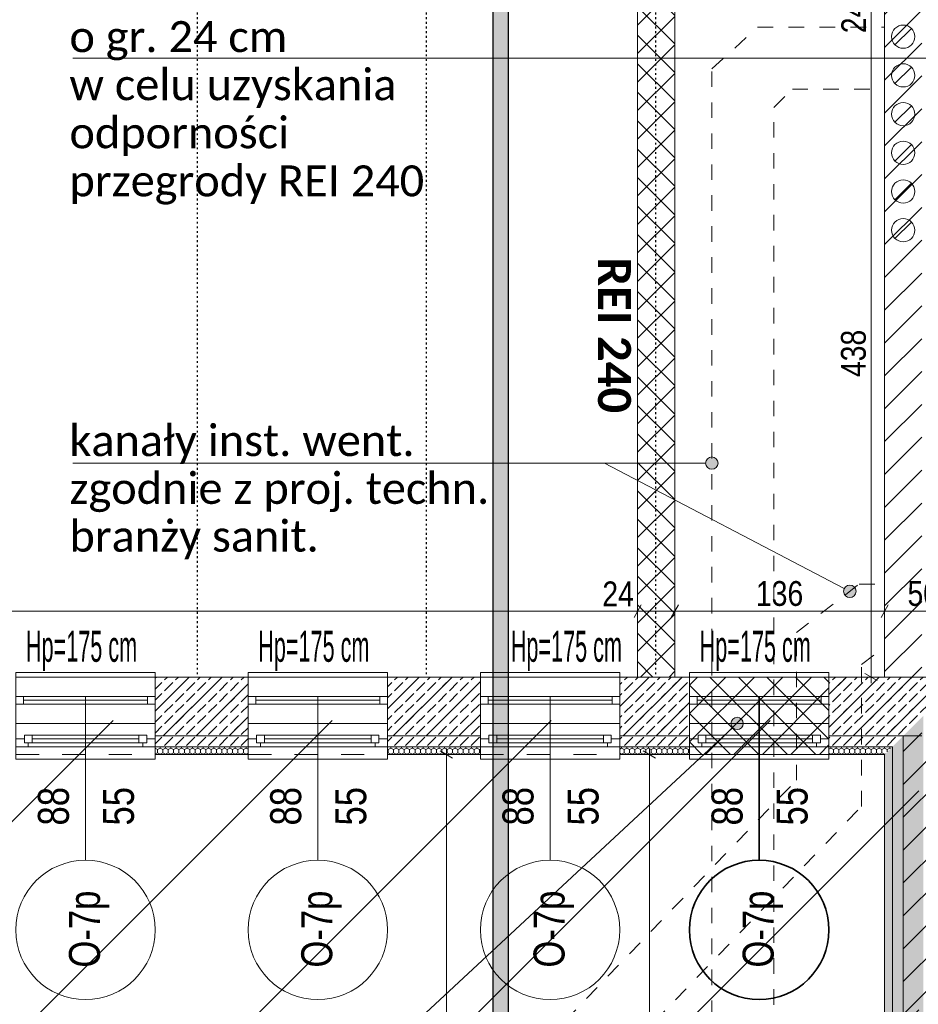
# Model space of a CAD drawing. Header units: centimetres. Extents: x 18292 to 3593338517, y 11794 to 62103.
# Tile 8 of 147: x 27609 to 28190, y 55609 to 56245. Entities that reach past the tile are written whole.
import ezdxf

# ---------------------------------------------------------------- set-up
doc = ezdxf.new("R2010")
doc.units = ezdxf.units.CM
doc.header["$MEASUREMENT"] = 0
for name, pattern in [('1 LINIA PRZERYWANA', [30, 15, -15]), ('ACAD_ISO03W100', [3, 1.2, -1.8]), ('Dashed-002', [20, 10, -10])]:
    doc.linetypes.add(name, pattern=pattern)
for name, color, linetype in [('410-Fundamenty', 7, 'Continuous'), ('499-Wymiary i opisy', 7, 'Continuous'), ('__PROJEKTOWANE', 7, 'Continuous'), ('__PROJEKTOWANE_CZERPNIE', 7, 'Continuous'), ('__PROJEKTOWANE_WYPOSAŻENIE', 7, 'Continuous'), ('MF_AREA_BLOCK', 7, 'Continuous'), ('MF_KRESKOWANIE', 7, 'Continuous'), ('MF_OKNA', 7, 'Continuous'), ('MF_OKNA opisy', 7, 'Continuous'), ('MF_SCIANY_DZIAL', 7, 'Continuous'), ('MF_SCIANY_KONSTR', 7, 'Continuous')]:
    doc.layers.add(name, color=color, linetype=linetype)
doc.styles.add('GENERATED_STYLE_1', font='txt')
doc.styles.add('GENERATED_STYLE_2', font='txt')
doc.styles.add('GENERATED_STYLE_4', font='txt')
doc.styles.add('GENERATED_STYLE_7', font='txt')
doc.styles.add('GENERATED_STYLE_8', font='txt')
doc.dimstyles.new('GENERATED_STYLE__1', dxfattribs={"dimtxt": 16, "dimasz": 6.08, "dimexe": 0.18, "dimexo": 0.0625, "dimgap": 0.09, "dimtad": 1, "dimtih": 1, "dimtoh": 1, "dimdec": 0, "dimzin": 0, "dimdsep": 46, "dimtxsty": 'GENERATED_STYLE_4', "dimblk": 'ARROWHEAD_2', "dimblk1": 'ARROWHEAD_2', "dimblk2": 'ARROWHEAD_2', "dimcen": 0.09, "dimse1": 1, "dimse2": 1, "dimclrd": 7, "dimclre": 7, "dimclrt": 7, "dimadec": 0, "dimazin": 0, "dimtfac": 1, "dimtdec": 4, "dimtmove": 0, "dimatfit": 3, "dimfxl": 0, "dimtolj": 1, "dimtzin": 0, "dimarcsym": 0})
doc.dimstyles.new('GENERATED_STYLE__4', dxfattribs={"dimtxt": 16, "dimasz": 6.08, "dimexe": 0.18, "dimexo": 0.0625, "dimgap": 0.09, "dimtad": 1, "dimdec": 0, "dimzin": 0, "dimdsep": 46, "dimtxsty": 'GENERATED_STYLE_4', "dimblk": 'ARROWHEAD_2', "dimblk1": 'ARROWHEAD_2', "dimblk2": 'ARROWHEAD_2', "dimcen": 0.09, "dimse1": 1, "dimse2": 1, "dimclrd": 7, "dimclre": 7, "dimclrt": 7, "dimadec": 0, "dimazin": 0, "dimtfac": 1, "dimtdec": 4, "dimtmove": 0, "dimatfit": 3, "dimfxl": 0, "dimtolj": 1, "dimtzin": 0, "dimarcsym": 0})
doc.dimstyles.new('GENERATED_STYLE__6', dxfattribs={"dimtxt": 16, "dimasz": 6.08, "dimexe": 0.18, "dimexo": 0.0625, "dimgap": 0.09, "dimtad": 1, "dimdec": 0, "dimzin": 0, "dimdsep": 46, "dimtxsty": 'GENERATED_STYLE_1', "dimblk": 'ARROWHEAD_2', "dimblk1": 'ARROWHEAD_2', "dimblk2": 'ARROWHEAD_2', "dimcen": 0.09, "dimse1": 1, "dimse2": 1, "dimclrd": 7, "dimclre": 7, "dimclrt": 7, "dimadec": 0, "dimazin": 0, "dimtfac": 1, "dimtdec": 4, "dimtmove": 0, "dimatfit": 3, "dimfxl": 0, "dimtolj": 1, "dimtzin": 0, "dimarcsym": 0})
pattern_1 = [(45, (4868174.165, 3898003.605), (-10.606601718, 10.606601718), [])]
pattern_2 = [(45, (4868174.165, 3898003.605), (-9.192387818, 9.192387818), []), (135, (4868174.165, 3898003.605), (9.192387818, 9.192387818), [])]
pattern_3 = [(90, (4868174.1653, 3898003.6053), (-3.4641016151, 0), [2, -4]), (90, (4868172.4333, 3898006.6053), (-3.4641016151, 0), [2, -4]), (150, (4868174.1653, 3898005.6053), (1.7320508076, 3), [2, -4]), (150, (4868170.7012, 3898005.6053), (1.7320508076, 3), [2, -4]), (210, (4868174.1653, 3898003.6053), (-1.7320508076, 3), [2, -4]), (210, (4868170.7012, 3898003.6053), (-1.7320508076, 3), [2, -4])]
pattern_4 = [(45, (4868174.165, 3898003.605), (-7.071067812, 7.071067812), [7.5, -2.5]), (45, (4868174.165, 3898010.676), (-7.071067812, 7.071067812), [7.5, -2.5])]

# ---------------------------------------------------------------- blocks, each defined once
blk = doc.blocks.new('*D44', base_point=(4868174.17, 3898003.61))
at = {"layer": '499-Wymiary i opisy', "color": 7, "linetype": 'Continuous', "lineweight": 13}
for p, q in [((26835.88, 55856.99), (26835.88, 55868.99)), ((28008.38, 55856.99), (28008.38, 55868.99)), ((26838.19, 55866.99), (26833.57, 55858.99)), ((26835.88, 55862.99), (28008.38, 55862.99)), ((28010.69, 55866.99), (28006.07, 55858.99))]:
    blk.add_line(p, q, dxfattribs=at)
at = {"layer": '499-Wymiary i opisy', "color": 7, "lineweight": 13, "char_height": 16, "attachment_point": 7, "style": 'GENERATED_STYLE_4'}
for s, insert in [('\\A1;{\\pql;\\fArial Narrow|b0|i0|c238|p34;1\xa0173}', (27388.85, 55866.19)), ('\\A1;{\\pql;\\fArial Narrow|b0|i0|c238|p34;24}', (27985.59, 55866.19))]:
    blk.add_mtext(s, dxfattribs=dict(at, insert=insert))
blk = doc.blocks.new('ARROWHEAD_2')
at = {"color": 0, "linetype": 'Continuous', "lineweight": 0}
for p, q in [((0, 0), (-1, 0)), ((-0.38, -0.66), (0.38, 0.66))]:
    blk.add_line(p, q, dxfattribs=at)
blk = doc.blocks.new('*D45', base_point=(4868174.17, 3898003.61))
at = {"layer": '499-Wymiary i opisy', "color": 7, "linetype": 'Continuous', "lineweight": 13}
for p, q in [((28008.38, 55856.99), (28008.38, 55868.99)), ((28032.38, 55856.99), (28032.38, 55868.99)), ((28010.69, 55866.99), (28006.07, 55858.99)), ((28008.38, 55862.99), (28032.38, 55862.99)), ((28034.69, 55866.99), (28030.07, 55858.99))]:
    blk.add_line(p, q, dxfattribs=at)
blk = doc.blocks.new('*D46', base_point=(4868174.17, 3898003.61))
at = {"layer": '499-Wymiary i opisy', "color": 7, "linetype": 'Continuous', "lineweight": 13}
for p, q in [((28032.38, 55856.99), (28032.38, 55868.99)), ((28167.88, 55856.99), (28167.88, 55868.99)), ((28034.69, 55866.99), (28030.07, 55858.99)), ((28032.38, 55862.99), (28167.88, 55862.99)), ((28170.19, 55866.99), (28165.57, 55858.99))]:
    blk.add_line(p, q, dxfattribs=at)
at = {"layer": '499-Wymiary i opisy', "color": 7, "lineweight": 13, "insert": (28084.77, 55866.19), "char_height": 16, "attachment_point": 7, "style": 'GENERATED_STYLE_4'}
blk.add_mtext('\\A1;{\\pql;\\fArial Narrow|b0|i0|c238|p34;136}', dxfattribs=at)
blk = doc.blocks.new('*D47', base_point=(4868174.17, 3898003.61))
at = {"layer": '499-Wymiary i opisy', "color": 7, "linetype": 'Continuous', "lineweight": 13}
for p, q in [((28167.88, 55856.99), (28167.88, 55868.99)), ((28217.88, 55856.99), (28217.88, 55868.99)), ((28170.19, 55866.99), (28165.57, 55858.99)), ((28167.88, 55862.99), (28217.88, 55862.99)), ((28220.19, 55866.99), (28215.57, 55858.99))]:
    blk.add_line(p, q, dxfattribs=at)
at = {"layer": '499-Wymiary i opisy', "color": 7, "lineweight": 13, "insert": (28182.64, 55866.19), "char_height": 16, "attachment_point": 7, "style": 'GENERATED_STYLE_4'}
blk.add_mtext('\\A1;{\\pql;\\fArial Narrow|b0|i0|c238|p34;50}', dxfattribs=at)
blk = doc.blocks.new('*D126', base_point=(4868174.17, 3898003.61))
at = {"layer": '499-Wymiary i opisy', "color": 7, "linetype": 'Continuous', "lineweight": 13}
for p, q in [((31249.77, 59744.18), (31241.77, 59748.8)), ((31245.77, 59746.49), (31245.77, 59750.41)), ((31251.77, 59746.49), (31239.77, 59746.49)), ((31245.77, 52927.49), (31245.77, 59746.49)), ((31251.77, 52927.49), (31239.77, 52927.49)), ((31241.77, 52929.8), (31249.77, 52925.18)), ((31245.77, 52923.58), (31245.77, 52927.49))]:
    blk.add_line(p, q, dxfattribs=at)
at = {"layer": '499-Wymiary i opisy', "color": 7, "lineweight": 13, "insert": (31242.57, 56311.39), "char_height": 16, "attachment_point": 7, "rotation": 90, "style": 'GENERATED_STYLE_1'}
blk.add_mtext('\\A1;{\\pql;\\fArial Narrow|b1|i0|c238|p34;6\xa0819}', dxfattribs=at)
blk = doc.blocks.new('*D181', base_point=(4868174.17, 3898003.61))
at = {"layer": '499-Wymiary i opisy', "color": 7, "linetype": 'Continuous', "lineweight": 13}
for p, q in [((27884.9, 55770.49), (27884.9, 55774.41)), ((27890.9, 55770.49), (27878.9, 55770.49)), ((27888.9, 55768.18), (27880.9, 55772.8)), ((27884.9, 55370.49), (27884.9, 55770.49)), ((27880.9, 55372.8), (27888.9, 55368.18)), ((27890.9, 55370.49), (27878.9, 55370.49))]:
    blk.add_line(p, q, dxfattribs=at)
at = {"layer": '499-Wymiary i opisy', "color": 7, "lineweight": 13, "insert": (27881.7, 55555.13), "char_height": 16, "attachment_point": 7, "rotation": 90, "style": 'GENERATED_STYLE_4'}
blk.add_mtext('\\A1;{\\pql;\\fArial Narrow|b0|i0|c238|p34;400}', dxfattribs=at)
blk = doc.blocks.new('*D183', base_point=(4868174.17, 3898003.61))
at = {"layer": '499-Wymiary i opisy', "color": 7, "linetype": 'Continuous', "lineweight": 13}
for p, q in [((28165.13, 56258.99), (28153.13, 56258.99)), ((28155.13, 56261.3), (28163.13, 56256.68)), ((28159.13, 55820.49), (28159.13, 56258.99)), ((28165.13, 55820.49), (28153.13, 55820.49)), ((28155.13, 55822.8), (28163.13, 55818.18)), ((28159.13, 55816.58), (28159.13, 55820.49))]:
    blk.add_line(p, q, dxfattribs=at)
at = {"layer": '499-Wymiary i opisy', "color": 7, "lineweight": 13, "char_height": 16, "attachment_point": 7, "rotation": 90, "style": 'GENERATED_STYLE_4'}
for s, insert in [('\\A1;{\\pql;\\fArial Narrow|b0|i0|c238|p34;24}', (28155.93, 56236.2)), ('\\A1;{\\pql;\\fArial Narrow|b0|i0|c238|p34;438}', (28155.93, 56014.14))]:
    blk.add_mtext(s, dxfattribs=dict(at, insert=insert))
blk = doc.blocks.new('Okno 21')
at = {"layer": '410-Fundamenty', "color": 5, "linetype": 'Continuous', "lineweight": 13}
for p, q in [((-45, 40), (-45, 43)), ((-45, 43), (45, 43)), ((45, 43), (45, 40)), ((-45, 0), (-39.5, 0)), ((-39.5, 2.5), (-34.5, 2.5)), ((-39.5, -2.5), (-39.5, 2.5)), ((-39.5, 0), (-39.5, -2.5)), ((-34.5, 2.5), (34.5, 2.5)), ((-34.5, 2.5), (-34.5, -2.5)), ((-34.5, 2.5), (34.5, 2.5)), ((-34.5, 0), (34.5, 0)), ((34.5, -2.5), (34.5, 2.5)), ((34.5, 2.5), (39.5, 2.5)), ((39.5, 2.5), (39.5, -2.5)), ((39.5, -2.5), (39.5, 0)), ((39.5, 0), (45, 0)), ((-37, -5), (-45, -5)), ((-39.5, -2.5), (-37, -2.5)), ((-34.5, -2.5), (-39.5, -2.5)), ((-37, -2.5), (-37, -5)), ((37, -5), (-37, -5)), ((34.5, -2.5), (-34.5, -2.5)), ((39.5, -2.5), (34.5, -2.5)), ((37, -5), (37, -2.5)), ((37, -2.5), (39.5, -2.5)), ((45, -5), (37, -5)), ((-45, -10), (-45, -13)), ((45, -13), (45, -10)), ((-45, -13), (45, -13))]:
    blk.add_line(p, q, dxfattribs=at)
at = {"layer": '410-Fundamenty', "color": 5, "linetype": '1 LINIA PRZERYWANA', "lineweight": 13}
for p, q in [((-45, 40), (45, 40)), ((-45, -10), (45, -10))]:
    blk.add_line(p, q, dxfattribs=at)
at = {"layer": '410-Fundamenty', "color": 7, "linetype": 'Continuous', "lineweight": 13}
for p, q in [((-45, 15), (-45, 40)), ((45, 15), (45, 40)), ((-45, 10), (-45, 15)), ((45, 10), (45, 15)), ((-45, 0), (-45, 10)), ((45, 0), (45, 10)), ((-45, -5), (-45, 0)), ((-45, -5), (-45, 0)), ((45, -5), (45, 0)), ((45, -5), (45, 0)), ((-45, -10), (-45, -5)), ((45, -10), (45, -5))]:
    blk.add_line(p, q, dxfattribs=at)
blk = doc.blocks.new('*D284', base_point=(4868174.17, 3898003.61))
at = {"layer": '499-Wymiary i opisy', "color": 7, "linetype": 'Continuous', "lineweight": 13}
for p, q in [((28015.98, 55770.49), (28015.98, 55774.41)), ((28021.98, 55770.49), (28009.98, 55770.49)), ((28019.98, 55768.18), (28011.98, 55772.8)), ((28015.98, 54895.49), (28015.98, 55770.49)), ((28021.98, 54895.49), (28009.98, 54895.49)), ((28011.98, 54897.8), (28019.98, 54893.18))]:
    blk.add_line(p, q, dxfattribs=at)
at = {"layer": '499-Wymiary i opisy', "color": 7, "lineweight": 13, "insert": (28012.78, 55317.63), "char_height": 16, "attachment_point": 7, "rotation": 90, "style": 'GENERATED_STYLE_4'}
blk.add_mtext('\\A1;{\\pql;\\fArial Narrow|b0|i0|c238|p34;875}', dxfattribs=at)
blk = doc.blocks.new('*D293', base_point=(4868174.17, 3898003.61))
at = {"layer": '499-Wymiary i opisy', "color": 7, "linetype": 'Continuous', "lineweight": 13}
for p, q in [((27541.02, 55770.49), (27541.02, 55774.41)), ((27547.02, 55770.49), (27535.02, 55770.49)), ((27545.02, 55768.18), (27537.02, 55772.8)), ((27541.02, 55370.49), (27541.02, 55770.49)), ((27537.02, 55372.8), (27545.02, 55368.18)), ((27547.02, 55370.49), (27535.02, 55370.49)), ((27541.02, 55366.58), (27541.02, 55370.49))]:
    blk.add_line(p, q, dxfattribs=at)
at = {"layer": '499-Wymiary i opisy', "color": 7, "lineweight": 13, "insert": (27537.82, 55555.13), "char_height": 16, "attachment_point": 7, "rotation": 90, "style": 'GENERATED_STYLE_4'}
blk.add_mtext('\\A1;{\\pql;\\fArial Narrow|b0|i0|c238|p34;400}', dxfattribs=at)

msp = doc.modelspace()

# ---------------------------------------------------------------- hatches: boundary and pattern name
at = {"layer": '410-Fundamenty', "linetype": 'Continuous', "lineweight": 0, "true_color": 0x000000}
h = msp.add_hatch(dxfattribs=at)
h.set_pattern_fill('beton_000a', color=18, style=0, pattern_type=2)
h.set_pattern_definition(pattern_4)
h.paths.add_polyline_path([(27696.88, 55795.49), (27756.88, 55795.49), (27756.88, 55820.49), (27696.88, 55820.49)])
h = msp.add_hatch(dxfattribs=at)
h.set_pattern_fill('beton_000a', color=18, style=0, pattern_type=2)
h.set_pattern_definition(pattern_4)
h.paths.add_polyline_path([(27846.88, 55795.49), (27906.88, 55795.49), (27906.88, 55820.49), (27846.88, 55820.49)])
h = msp.add_hatch(dxfattribs=at)
h.set_pattern_fill('beton_000a', color=18, style=0, pattern_type=2)
h.set_pattern_definition(pattern_4)
h.paths.add_polyline_path([(27996.88, 55795.49), (28041.88, 55795.49), (28041.88, 55820.49), (27996.88, 55820.49)])
h = msp.add_hatch(dxfattribs=at)
h.set_pattern_fill('beton_000a', color=18, style=0, pattern_type=2)
h.set_pattern_definition(pattern_4)
h.paths.add_polyline_path([(28131.88, 55820.49), (28131.88, 55795.49), (28192.88, 55795.49), (28217.88, 55820.49)])
h = msp.add_hatch(dxfattribs=at)
h.set_pattern_fill('beton_000a', color=18, style=0, pattern_type=2)
h.set_pattern_definition(pattern_4)
h.paths.add_polyline_path([(27696.88, 55790.49), (27756.88, 55790.49), (27756.88, 55795.49), (27696.88, 55795.49)])
h = msp.add_hatch(dxfattribs=at)
h.set_pattern_fill('beton_000a', color=18, style=0, pattern_type=2)
h.set_pattern_definition(pattern_4)
h.paths.add_polyline_path([(27846.88, 55790.49), (27906.88, 55790.49), (27906.88, 55795.49), (27846.88, 55795.49)])
h = msp.add_hatch(dxfattribs=at)
h.set_pattern_fill('beton_000a', color=18, style=0, pattern_type=2)
h.set_pattern_definition(pattern_4)
h.paths.add_polyline_path([(27996.88, 55790.49), (28041.88, 55790.49), (28041.88, 55795.49), (27996.88, 55795.49)])
h = msp.add_hatch(dxfattribs=at)
h.set_pattern_fill('beton_000a', color=18, style=0, pattern_type=2)
h.set_pattern_definition(pattern_4)
h.paths.add_polyline_path([(28131.88, 55790.49), (28187.88, 55790.49), (28192.88, 55795.49), (28131.88, 55795.49)])
h = msp.add_hatch(dxfattribs=at)
h.set_pattern_fill('beton_000a', color=18, style=0, pattern_type=2)
h.set_pattern_definition(pattern_4)
h.paths.add_polyline_path([(28187.88, 55790.49), (28187.88, 54915.49), (28192.88, 54920.49), (28192.88, 55795.49)])
h = msp.add_hatch(dxfattribs=at)
h.set_pattern_fill('beton_000a', color=18, style=0, pattern_type=2)
h.set_pattern_definition(pattern_4)
h.paths.add_polyline_path([(27696.88, 55775.49), (27756.88, 55775.49), (27756.88, 55790.49), (27696.88, 55790.49)])
h = msp.add_hatch(dxfattribs=at)
h.set_pattern_fill('beton_000a', color=18, style=0, pattern_type=2)
h.set_pattern_definition(pattern_4)
h.paths.add_polyline_path([(27846.88, 55775.49), (27906.88, 55775.49), (27906.88, 55790.49), (27846.88, 55790.49)])
h = msp.add_hatch(dxfattribs=at)
h.set_pattern_fill('beton_000a', color=18, style=0, pattern_type=2)
h.set_pattern_definition(pattern_4)
h.paths.add_polyline_path([(27996.88, 55775.49), (28041.88, 55775.49), (28041.88, 55790.49), (27996.88, 55790.49)])
h = msp.add_hatch(dxfattribs=at)
h.set_pattern_fill('beton_000a', color=18, style=0, pattern_type=2)
h.set_pattern_definition(pattern_4)
h.paths.add_polyline_path([(28131.88, 55775.49), (28172.88, 55775.49), (28187.88, 55790.49), (28131.88, 55790.49)])
h = msp.add_hatch(dxfattribs=at)
h.set_pattern_fill('beton_000a', color=18, style=0, pattern_type=2)
h.set_pattern_definition(pattern_4)
h.paths.add_polyline_path([(28172.88, 55775.49), (28172.88, 54900.49), (28187.88, 54915.49), (28187.88, 55790.49)])
h = msp.add_hatch(dxfattribs=at)
h.set_pattern_fill('Styropian_000a', color=18, style=0, pattern_type=2)
h.set_pattern_definition(pattern_3)
h.paths.add_polyline_path([(27696.88, 55775.49), (27696.88, 55770.49), (27756.88, 55770.49), (27756.88, 55775.49)])
h = msp.add_hatch(dxfattribs=at)
h.set_pattern_fill('Styropian_000a', color=18, style=0, pattern_type=2)
h.set_pattern_definition(pattern_3)
h.paths.add_polyline_path([(27846.88, 55770.49), (27906.88, 55770.49), (27906.88, 55775.49), (27846.88, 55775.49)])
h = msp.add_hatch(dxfattribs=at)
h.set_pattern_fill('Styropian_000a', color=18, style=0, pattern_type=2)
h.set_pattern_definition(pattern_3)
h.paths.add_polyline_path([(27996.88, 55775.49), (27996.88, 55770.49), (28041.88, 55770.49), (28041.88, 55775.49)])
h = msp.add_hatch(dxfattribs=at)
h.set_pattern_fill('Styropian_000a', color=18, style=0, pattern_type=2)
h.set_pattern_definition(pattern_3)
h.paths.add_polyline_path([(28131.88, 55775.49), (28131.88, 55770.49), (28167.88, 55770.49), (28172.88, 55775.49)])
h = msp.add_hatch(dxfattribs=at)
h.set_pattern_fill('Styropian_000a', color=18, style=0, pattern_type=2)
h.set_pattern_definition(pattern_3)
h.paths.add_polyline_path([(28167.88, 55770.49), (28167.88, 54895.49), (28172.88, 54900.49), (28172.88, 55775.49)])
at = {"layer": '__PROJEKTOWANE', "linetype": 'Continuous', "lineweight": 13}
h = msp.add_hatch(dxfattribs=at)
h.set_pattern_fill('Bloczki_ceramiczne_kopia_DD', color=150, style=0, pattern_type=2)
h.set_pattern_definition([(45, (4868174.17, 3898003.61), (-70.7106781, 70.7106781), [])])
h.paths.add_polyline_path([(29714.88, 54617.49), (30014.88, 54617.49), (30014.88, 55810.49), (29733.88, 55810.49), (29733.88, 56706.54), (30093.98, 56706.54), (30092.06, 56167.49), (30371.88, 56167.49), (30371.88, 54260.49), (30071.88, 54260.49), (30071.88, 53759.49), (28132.88, 53759.49), (28132.88, 54560.49), (27833.92, 54560.49), (27832.9, 55446.69), (26114.07, 55446.61), (26114.07, 55792.49), (28189.88, 55792.49), (28189.88, 54917.49), (28489.88, 54917.49), (28489.88, 54116.49), (29714.88, 54116.49)])
at = {"layer": '__PROJEKTOWANE', "linetype": 'Continuous', "lineweight": 25}
h = msp.add_hatch(color=230, dxfattribs=at)
h.paths.add_polyline_path([(27914.85, 56613.92), (27914.85, 54825.65), (28391.41, 54825.65), (28391.41, 54038.82), (28822.34, 54038.82), (28822.34, 53475.15), (29471.71, 53475.15), (29471.71, 54038.82), (29811.8, 54038.82), (29811.8, 54541.02), (30104, 54541.02), (30104, 55897.12), (28839.09, 55897.12), (28839.09, 56613.92)])
h.paths.add_polyline_path([(28832.34, 53485.15), (28832.34, 54048.82), (28401.41, 54048.82), (28401.41, 54835.65), (27924.85, 54835.65), (27924.85, 56603.92), (28829.09, 56603.92), (28829.09, 55887.12), (30094, 55887.12), (30094, 54551.02), (29801.8, 54551.02), (29801.8, 54048.82), (29461.71, 54048.82), (29461.71, 53485.15)], flags=0)
at = {"layer": '__PROJEKTOWANE', "linetype": 'Continuous', "lineweight": 13}
for points in [[(28052.31, 55958.6), (28052.62, 55957.07), (28053.48, 55955.77), (28054.78, 55954.9), (28056.31, 55954.6), (28057.84, 55954.9), (28059.14, 55955.77), (28060.01, 55957.07), (28060.31, 55958.6), (28060.01, 55960.13), (28059.14, 55961.43), (28057.84, 55962.3), (28056.31, 55962.6), (28054.78, 55962.3), (28053.48, 55961.43), (28052.62, 55960.13)], [(28141.41, 55875.83), (28141.71, 55874.3), (28142.58, 55873), (28143.88, 55872.13), (28145.41, 55871.83), (28146.94, 55872.13), (28148.24, 55873), (28149.11, 55874.3), (28149.41, 55875.83), (28149.11, 55877.36), (28148.24, 55878.66), (28146.94, 55879.52), (28145.41, 55879.83), (28143.88, 55879.52), (28142.58, 55878.66), (28141.71, 55877.36)], [(28068.62, 55790.49), (28068.92, 55788.96), (28069.79, 55787.67), (28071.09, 55786.8), (28072.62, 55786.49), (28074.15, 55786.8), (28075.45, 55787.67), (28076.32, 55788.96), (28076.62, 55790.49), (28076.32, 55792.02), (28075.45, 55793.32), (28074.15, 55794.19), (28072.62, 55794.49), (28071.09, 55794.19), (28069.79, 55793.32), (28068.92, 55792.02)]]:
    msp.add_hatch(color=150, dxfattribs=at).paths.add_polyline_path(points)
at = {"layer": '__PROJEKTOWANE_CZERPNIE', "linetype": 'Continuous', "lineweight": 0, "true_color": 0x000000}
h = msp.add_hatch(dxfattribs=at)
h.set_pattern_fill('Concrete_Block_000a', color=18, style=0, pattern_type=2)
h.set_pattern_definition(pattern_2)
h.paths.add_polyline_path([(28032.38, 55820.49), (28032.38, 56258.99), (28008.38, 56282.99), (28008.38, 55820.49)])
h = msp.add_hatch(dxfattribs=at)
h.set_pattern_fill('Concrete_Block_000a', color=18, style=0, pattern_type=2)
h.set_pattern_definition(pattern_2)
h.paths.add_polyline_path([(28041.88, 55770.49), (28131.88, 55770.49), (28131.88, 55820.49), (28041.88, 55820.49)])
at = {"layer": 'MF_KRESKOWANIE', "linetype": 'Continuous', "lineweight": 13}
h = msp.add_hatch(dxfattribs=at)
h.set_pattern_fill('bloczki_ceramiczne_000a', color=250, style=0, pattern_type=2)
h.set_pattern_definition(pattern_1)
h.paths.add_polyline_path([(28131.88, 55782.49), (28191.88, 55782.49), (28191.88, 55796.49), (28191.88, 55820.49), (28191.88, 56420.49), (28155.88, 56420.49), (28155.88, 56396.49), (28167.88, 56396.49), (28167.88, 55820.49), (28131.88, 55820.49)])
h = msp.add_hatch(dxfattribs=at)
h.set_pattern_fill('bloczki_ceramiczne_000a', color=250, style=0, pattern_type=2)
h.set_pattern_definition(pattern_1)
h.paths.add_polyline_path([(27696.88, 55820.49), (27696.88, 55782.49), (27756.88, 55782.49), (27756.88, 55820.49), (27711.88, 55820.49)])
h = msp.add_hatch(dxfattribs=at)
h.set_pattern_fill('bloczki_ceramiczne_000a', color=250, style=0, pattern_type=2)
h.set_pattern_definition(pattern_1)
h.paths.add_polyline_path([(27846.88, 55820.49), (27846.88, 55782.49), (27906.88, 55782.49), (27906.88, 55820.49), (27861.88, 55820.49)])
h = msp.add_hatch(dxfattribs=at)
h.set_pattern_fill('bloczki_ceramiczne_000a', color=250, style=0, pattern_type=2)
h.set_pattern_definition(pattern_1)
h.paths.add_polyline_path([(27996.88, 55820.49), (28041.88, 55820.49), (28041.88, 55782.49), (27996.88, 55782.49)])
h = msp.add_hatch(dxfattribs=at)
h.set_pattern_fill('bloczki_ceramiczne_000a', color=250, style=0, pattern_type=2)
h.set_pattern_definition(pattern_1)
h.paths.add_polyline_path([(28179.88, 54907.49), (28479.88, 54907.49), (28479.88, 54896.49), (28479.88, 54735.49), (28479.88, 54106.49), (28547.88, 54106.49), (28855.88, 54106.49), (28855.88, 53966.49), (28897.88, 53966.49), (29179.56, 53966.49), (29179.56, 53894.49), (29179.56, 53558.49), (29349.56, 53558.49), (29349.56, 53894.49), (29349.56, 53966.49), (29349.56, 54106.49), (29724.88, 54106.49), (29724.88, 54607.49), (30024.88, 54607.49), (30024.88, 54660.49), (30024.88, 55820.49), (29705.88, 55820.49), (28929.88, 55820.49), (28929.88, 55776.49), (29000.88, 55776.49), (29000.88, 55556.49), (28933.88, 55556.49), (28923.88, 55556.49), (28923.88, 55514.49), (29143.88, 55514.49), (29143.88, 55556.49), (29042.88, 55556.49), (29042.88, 55776.49), (29380.88, 55776.49), (29380.88, 55556.49), (29223.88, 55556.49), (29223.88, 55514.49), (29422.88, 55514.49), (29422.88, 55776.49), (29686.88, 55776.49), (29986.88, 55776.49), (29986.88, 55234.49), (29686.88, 55234.49), (29422.88, 55234.49), (29422.88, 55434.49), (29380.88, 55434.49), (29380.88, 55393.49), (29380.88, 55026.49), (29422.88, 55026.49), (29422.88, 55192.49), (29986.88, 55192.49), (29986.88, 54645.49), (29722.88, 54645.49), (29722.88, 54735.49), (29722.88, 54747.49), (29422.88, 54747.49), (29422.88, 54934.49), (29380.88, 54934.49), (29380.88, 54747.49), (29380.88, 54705.49), (29686.88, 54705.49), (29686.88, 54144.49), (29284.88, 54144.49), (29284.88, 54705.49), (29288.88, 54705.49), (29288.88, 54747.49), (29190.88, 54747.49), (29190.88, 54705.49), (29242.88, 54705.49), (29242.88, 54290.49), (29217.88, 54290.49), (29232.88, 54248.49), (29242.88, 54248.49), (29242.88, 54144.49), (29062.88, 54144.49), (29062.88, 54147.49), (29020.88, 54147.49), (29020.88, 54144.49), (29007.88, 54144.49), (29007.88, 54106.49), (29311.56, 54106.49), (29311.56, 54008.49), (29311.56, 53894.49), (29311.22, 53894.49), (29311.22, 53600.49), (29221.56, 53600.49), (29221.56, 53894.49), (29221.56, 53983.49), (29196.56, 54008.49), (28897.88, 54008.49), (28897.88, 54106.49), (28947.88, 54106.49), (28947.88, 54144.49), (28897.88, 54144.49), (28897.88, 54159.49), (28855.88, 54159.49), (28855.88, 54144.49), (28517.88, 54144.49), (28517.88, 54705.49), (28657.88, 54705.49), (28657.88, 54747.49), (28517.88, 54747.49), (28517.88, 54907.49), (28781.88, 54907.49), (28781.88, 54871.49), (28823.88, 54871.49), (28823.88, 55099.49), (28781.88, 55099.49), (28781.88, 54945.49), (28527.88, 54945.49), (28217.88, 54945.49), (28217.88, 55790.1), (28680.42, 55790.44), (28680.56, 55820.49), (28217.88, 55820.49), (28193.88, 55782.49), (28179.88, 55782.49), (28179.88, 54945.49)])

# ---------------------------------------------------------------- linework, layer by layer
at = {"layer": '410-Fundamenty', "color": 7, "linetype": 'Continuous', "lineweight": 13}
for p, q in [((27696.88, 55795.49), (27696.88, 55820.49)), ((27756.88, 55795.49), (27756.88, 55820.49)), ((27846.88, 55795.49), (27846.88, 55820.49)), ((27906.88, 55795.49), (27906.88, 55820.49)), ((27996.88, 55795.49), (27996.88, 55820.49)), ((28041.88, 55795.49), (28041.88, 55820.49)), ((28131.88, 55795.49), (28131.88, 55820.49)), ((27696.88, 55790.49), (27696.88, 55795.49)), ((27756.88, 55790.49), (27756.88, 55795.49)), ((27846.88, 55790.49), (27846.88, 55795.49)), ((27906.88, 55790.49), (27906.88, 55795.49)), ((27996.88, 55790.49), (27996.88, 55795.49)), ((28041.88, 55790.49), (28041.88, 55795.49)), ((28131.88, 55790.49), (28131.88, 55795.49)), ((27696.88, 55780.49), (27696.88, 55790.49)), ((27756.88, 55780.49), (27756.88, 55790.49)), ((27846.88, 55780.49), (27846.88, 55790.49)), ((27906.88, 55780.49), (27906.88, 55790.49)), ((27996.88, 55780.49), (27996.88, 55790.49)), ((28041.88, 55780.49), (28041.88, 55790.49)), ((28131.88, 55780.49), (28131.88, 55790.49)), ((27696.88, 55775.49), (27696.88, 55780.49)), ((27756.88, 55775.49), (27756.88, 55780.49)), ((27846.88, 55775.49), (27846.88, 55780.49)), ((27906.88, 55775.49), (27906.88, 55780.49)), ((27996.88, 55775.49), (27996.88, 55780.49)), ((28041.88, 55775.49), (28041.88, 55780.49)), ((28131.88, 55775.49), (28131.88, 55780.49)), ((27696.88, 55775.49), (27756.88, 55775.49)), ((27696.88, 55770.49), (27696.88, 55775.49)), ((27756.88, 55770.49), (27756.88, 55775.49)), ((27846.88, 55775.49), (27906.88, 55775.49)), ((27846.88, 55770.49), (27846.88, 55775.49)), ((27906.88, 55770.49), (27906.88, 55775.49)), ((27996.88, 55775.49), (28041.88, 55775.49)), ((27996.88, 55770.49), (27996.88, 55775.49)), ((28041.88, 55770.49), (28041.88, 55775.49)), ((28131.88, 55775.49), (28172.88, 55775.49)), ((28131.88, 55770.49), (28131.88, 55775.49)), ((28172.88, 55775.49), (28172.88, 54900.49))]:
    msp.add_line(p, q, dxfattribs=at)
at = {"layer": '410-Fundamenty', "color": 7, "linetype": 'Continuous', "lineweight": 13, "flags": 128}
for points in [[(27756.88, 55820.49), (27696.88, 55820.49)], [(27906.88, 55820.49), (27846.88, 55820.49)], [(28041.88, 55820.49), (27996.88, 55820.49)], [(28217.88, 55820.49), (28131.88, 55820.49)], [(27696.88, 55770.49), (27756.88, 55770.49)], [(27846.88, 55770.49), (27906.88, 55770.49)], [(27996.88, 55770.49), (28041.88, 55770.49)], [(28131.88, 55770.49), (28167.88, 55770.49)], [(28167.88, 55770.49), (28167.88, 54895.49)]]:
    msp.add_lwpolyline(points, dxfattribs=at)
at = {"layer": '__PROJEKTOWANE', "color": 150, "linetype": 'Continuous', "lineweight": 13}
for p, q in [((27960.5, 56220.15), (27643.72, 56220.15)), ((27960.5, 56220.15), (28777.88, 56220.15)), ((28052.31, 55958.6), (27643.72, 55958.58)), ((28141.87, 55877.68), (27987.06, 55958.6)), ((27841.71, 55575.9), (28069.69, 55787.77))]:
    msp.add_line(p, q, dxfattribs=at)
at = {"layer": '__PROJEKTOWANE', "color": 230, "linetype": 'Continuous', "lineweight": 25, "flags": 128}
for points in [[(28822.34, 53475.15), (29471.71, 53475.15), (29471.71, 54038.82), (29811.8, 54038.82), (29811.8, 54541.02), (30104, 54541.02), (30104, 55897.12), (28839.09, 55897.12), (28839.09, 56613.92), (27914.88, 56613.92), (27914.88, 54825.65), (28391.41, 54825.65), (28391.41, 54038.82), (28822.34, 54038.82)], [(28832.34, 53485.15), (29461.71, 53485.15), (29461.71, 54048.82), (29801.8, 54048.82), (29801.8, 54551.02), (30094, 54551.02), (30094, 55887.12), (28829.09, 55887.12), (28829.09, 56603.92), (27924.85, 56603.92), (27924.85, 54835.65), (28401.41, 54835.65), (28401.41, 54048.82), (28832.34, 54048.82)]]:
    msp.add_lwpolyline(points, close=True, dxfattribs=at)
at = {"layer": '__PROJEKTOWANE', "color": 150, "linetype": 'Continuous', "lineweight": 13}
for centre in [(28056.31, 55958.6), (28145.41, 55875.83), (28072.62, 55790.49)]:
    msp.add_circle(centre, 4, dxfattribs=at)
at = {"layer": '__PROJEKTOWANE_CZERPNIE', "color": 150, "linetype": 'Continuous', "lineweight": 13, "flags": 128}
for points in [[(28008.38, 56282.99), (28008.38, 55820.49)], [(28032.38, 55820.49), (28032.38, 56258.99)], [(28008.38, 55820.49), (28032.38, 55820.49)], [(28131.88, 55820.49), (28041.88, 55820.49)], [(28041.88, 55820.49), (28041.88, 55770.49)], [(28131.88, 55770.49), (28131.88, 55820.49)], [(28041.88, 55770.49), (28131.88, 55770.49)]]:
    msp.add_lwpolyline(points, dxfattribs=at)
at = {"layer": '__PROJEKTOWANE_WYPOSAŻENIE', "color": 7, "linetype": 'Dashed-002', "lineweight": 13, "flags": 128}
for points in [[(28056.3, 56213.18), (28085.91, 56240.08)], [(28085.91, 56240.08), (28167.88, 56240.08)], [(28056.39, 54541.54), (28056.3, 56213.18)], [(28096.31, 56188.26), (28108.31, 56200.08)], [(28108.31, 56200.08), (28167.88, 56200.08)], [(28096.39, 54528.84), (28096.31, 56188.26)], [(28110.88, 55849.19), (28151.54, 55880.55)], [(28151.54, 55880.55), (28167.88, 55880.55)], [(28110.88, 55753.87), (28110.88, 55849.19)], [(28152.88, 55828.55), (28167.88, 55839.74)], [(28152.88, 55736.95), (28152.88, 55828.55)], [(27698.17, 55324.47), (28110.88, 55753.87)], [(27741.77, 55309.22), (28152.88, 55736.95)]]:
    msp.add_lwpolyline(points, dxfattribs=at)
at = {"layer": 'MF_AREA_BLOCK', "color": 7, "linetype": 'Continuous', "lineweight": 13}
for p, q in [((28185.18, 56239.3), (28174.58, 56228.69)), ((28185.18, 56214.3), (28174.58, 56203.69)), ((28185.18, 56189.3), (28174.58, 56178.69)), ((28185.18, 56164.3), (28174.58, 56153.69)), ((28185.18, 56139.3), (28174.58, 56128.69)), ((28185.18, 56114.3), (28174.58, 56103.69))]:
    msp.add_line(p, q, dxfattribs=at)
for centre in [(28179.88, 56233.99), (28179.88, 56208.99), (28179.88, 56183.99), (28179.88, 56158.99), (28179.88, 56133.99), (28179.88, 56108.99)]:
    msp.add_circle(centre, 7.5, dxfattribs=at)
at = {"layer": 'MF_OKNA', "color": 7, "linetype": 'Continuous', "lineweight": 13}
for p, q in [((27606.88, 55820.49), (27696.88, 55820.49)), ((27756.88, 55820.49), (27846.88, 55820.49)), ((27906.88, 55820.49), (27996.88, 55820.49)), ((28041.88, 55820.49), (28131.88, 55820.49)), ((27611.88, 55807.99), (27606.88, 55807.99)), ((27611.88, 55802.99), (27611.88, 55807.99)), ((27611.88, 55807.99), (27691.88, 55807.99)), ((27691.88, 55805.49), (27611.88, 55805.49)), ((27691.88, 55802.99), (27691.88, 55807.99)), ((27691.88, 55807.99), (27696.88, 55807.99)), ((27696.88, 55807.99), (27696.88, 55802.99)), ((27696.88, 55805.49), (27696.88, 55802.99)), ((27761.88, 55807.99), (27756.88, 55807.99)), ((27756.88, 55807.99), (27756.88, 55802.99)), ((27756.88, 55805.49), (27756.88, 55802.99)), ((27761.88, 55802.99), (27761.88, 55807.99)), ((27761.88, 55807.99), (27841.88, 55807.99)), ((27841.88, 55805.49), (27761.88, 55805.49)), ((27841.88, 55802.99), (27841.88, 55807.99)), ((27841.88, 55807.99), (27846.88, 55807.99)), ((27846.88, 55807.99), (27846.88, 55802.99)), ((27846.88, 55805.49), (27846.88, 55802.99)), ((27911.88, 55807.99), (27906.88, 55807.99)), ((27906.88, 55807.99), (27906.88, 55802.99)), ((27906.88, 55805.49), (27906.88, 55802.99)), ((27911.88, 55802.99), (27911.88, 55807.99)), ((27911.88, 55807.99), (27991.88, 55807.99)), ((27991.88, 55805.49), (27911.88, 55805.49)), ((27991.88, 55802.99), (27991.88, 55807.99)), ((27991.88, 55807.99), (27996.88, 55807.99)), ((27996.88, 55807.99), (27996.88, 55802.99)), ((27996.88, 55805.49), (27996.88, 55802.99)), ((28046.88, 55807.99), (28041.88, 55807.99)), ((28041.88, 55807.99), (28041.88, 55802.99)), ((28041.88, 55805.49), (28041.88, 55802.99)), ((28046.88, 55802.99), (28046.88, 55807.99)), ((28046.88, 55807.99), (28126.88, 55807.99)), ((28126.88, 55805.49), (28046.88, 55805.49)), ((28126.88, 55802.99), (28126.88, 55807.99)), ((28126.88, 55807.99), (28131.88, 55807.99)), ((28131.88, 55807.99), (28131.88, 55802.99)), ((28131.88, 55805.49), (28131.88, 55802.99)), ((27606.88, 55802.99), (27611.88, 55802.99)), ((27611.88, 55802.99), (27691.88, 55802.99)), ((27696.88, 55802.99), (27691.88, 55802.99)), ((27756.88, 55802.99), (27761.88, 55802.99)), ((27761.88, 55802.99), (27841.88, 55802.99)), ((27846.88, 55802.99), (27841.88, 55802.99)), ((27906.88, 55802.99), (27911.88, 55802.99)), ((27911.88, 55802.99), (27991.88, 55802.99)), ((27996.88, 55802.99), (27991.88, 55802.99)), ((28041.88, 55802.99), (28046.88, 55802.99)), ((28046.88, 55802.99), (28126.88, 55802.99)), ((28131.88, 55802.99), (28126.88, 55802.99)), ((27606.88, 55790.49), (27696.88, 55790.49)), ((27756.88, 55790.49), (27846.88, 55790.49)), ((27906.88, 55790.49), (27996.88, 55790.49)), ((28041.88, 55790.49), (28131.88, 55790.49))]:
    msp.add_line(p, q, dxfattribs=at)
at = {"layer": 'MF_OKNA opisy', "color": 7, "linetype": 'Continuous', "lineweight": 13}
for p, q in [((27651.88, 55807.99), (27651.88, 55702.19)), ((27801.88, 55807.99), (27801.88, 55702.19)), ((27951.88, 55807.99), (27951.88, 55702.19))]:
    msp.add_line(p, q, dxfattribs=at)
at = {"layer": 'MF_OKNA opisy', "color": 30, "linetype": 'Continuous', "lineweight": 35}
msp.add_line((28086.88, 55807.99), (28086.88, 55702.19), dxfattribs=at)
at = {"layer": 'MF_OKNA opisy', "color": 7, "linetype": 'Continuous', "lineweight": 13}
for centre in [(27651.88, 55657.19), (27801.88, 55657.19), (27951.88, 55657.19)]:
    msp.add_circle(centre, 45, dxfattribs=at)
at = {"layer": 'MF_OKNA opisy', "color": 30, "linetype": 'Continuous', "lineweight": 35}
msp.add_circle((28086.88, 55657.19), 45, dxfattribs=at)
at = {"layer": 'MF_SCIANY_DZIAL', "color": 8, "linetype": 'ACAD_ISO03W100', "lineweight": 25}
for p, q in [((27723.88, 56396.49), (27723.88, 55820.49)), ((27871.88, 56396.49), (27871.88, 55820.49)), ((28019.88, 56396.49), (28019.88, 55820.49))]:
    msp.add_line(p, q, dxfattribs=at)
at = {"layer": 'MF_SCIANY_KONSTR', "color": 7, "linetype": 'Continuous', "lineweight": 13}
for p, q in [((28167.88, 56396.49), (28167.88, 55820.49)), ((27696.88, 55820.49), (27696.88, 55782.49)), ((27696.88, 55820.49), (27741.88, 55820.49)), ((27711.88, 55820.49), (27741.88, 55820.49)), ((27711.88, 55820.49), (27741.88, 55820.49)), ((27741.88, 55820.49), (27711.88, 55820.49)), ((27711.88, 55820.49), (27741.88, 55820.49)), ((27756.88, 55820.49), (27711.88, 55820.49)), ((27756.88, 55820.49), (27756.88, 55782.49)), ((27846.88, 55820.49), (27846.88, 55782.49)), ((27846.88, 55820.49), (27891.88, 55820.49)), ((27861.88, 55820.49), (27891.88, 55820.49)), ((27891.88, 55820.49), (27861.88, 55820.49)), ((27861.88, 55820.49), (27891.88, 55820.49)), ((27861.88, 55820.49), (27891.88, 55820.49)), ((27906.88, 55820.49), (27861.88, 55820.49)), ((27906.88, 55820.49), (27906.88, 55782.49)), ((27996.88, 55820.49), (27996.88, 55782.49)), ((27996.88, 55820.49), (28041.88, 55820.49)), ((28011.88, 55820.49), (28041.88, 55820.49)), ((28041.88, 55820.49), (28011.88, 55820.49)), ((28011.88, 55820.49), (28041.88, 55820.49)), ((28011.88, 55820.49), (28041.88, 55820.49)), ((28041.88, 55820.49), (28041.88, 55782.49)), ((28131.88, 55820.49), (28167.88, 55820.49)), ((28131.88, 55820.49), (28131.88, 55782.49)), ((27696.88, 55782.49), (27756.88, 55782.49)), ((27711.88, 55782.49), (27741.88, 55782.49)), ((27711.88, 55782.49), (27741.88, 55782.49)), ((27711.88, 55782.49), (27741.88, 55782.49)), ((27711.88, 55782.49), (27741.88, 55782.49)), ((27711.88, 55782.49), (27741.88, 55782.49)), ((27846.88, 55782.49), (27906.88, 55782.49)), ((27861.88, 55782.49), (27891.88, 55782.49)), ((27861.88, 55782.49), (27891.88, 55782.49)), ((27861.88, 55782.49), (27891.88, 55782.49)), ((27861.88, 55782.49), (27891.88, 55782.49)), ((27861.88, 55782.49), (27891.88, 55782.49)), ((27996.88, 55782.49), (28041.88, 55782.49)), ((28011.88, 55782.49), (28041.88, 55782.49)), ((28011.88, 55782.49), (28041.88, 55782.49)), ((28011.88, 55782.49), (28041.88, 55782.49)), ((28011.88, 55782.49), (28041.88, 55782.49)), ((28131.88, 55782.49), (28191.88, 55782.49)), ((28179.88, 55782.49), (28179.88, 55775.49)), ((28179.88, 55775.49), (28179.88, 54907.49))]:
    msp.add_line(p, q, dxfattribs=at)

# ---------------------------------------------------------------- block references
at = {"layer": '410-Fundamenty', "color": 7, "linetype": 'Continuous', "lineweight": 13, "zscale": 100}
for p in [(27651.88, 55780.49), (27801.88, 55780.49), (27951.88, 55780.49), (28086.88, 55780.49)]:
    msp.add_blockref('Okno 21', p, dxfattribs=at)

# ---------------------------------------------------------------- texts
at = {"layer": '__PROJEKTOWANE', "color": 150, "linetype": 'Continuous', "lineweight": 13, "char_height": 20, "attachment_point": 7, "style": 'GENERATED_STYLE_7'}
for s, insert, line_spacing_factor in [('\\A1;{\\pql;\\fCalibri Light|b0|i0|c238|p34;domurowanie ściany \\P\\pql;\\fCalibri Light|b0|i0|c238|p34;o gr. 24 cm\\P\\pql;\\fCalibri Light|b0|i0|c238|p34;w celu uzyskania \\P\\pql;\\fCalibri Light|b0|i0|c238|p34;odporności \\P\\pql;\\fCalibri Light|b0|i0|c238|p34;przegrody REI 240}', (27641.51, 56125.5), 0.931415), ('\\A1;{\\pql;\\fCalibri Light|b0|i0|c238|p34;kanały inst. went. \\P\\pql;\\fCalibri Light|b0|i0|c238|p34;zgodnie z proj. techn. \\P\\pql;\\fCalibri Light|b0|i0|c238|p34;branży sanit. }', (27641.51, 55896.39), 0.925729)]:
    msp.add_mtext(s, dxfattribs=dict(at, insert=insert, line_spacing_factor=line_spacing_factor))
at = {"layer": '__PROJEKTOWANE', "color": 1, "linetype": 'Continuous', "lineweight": 13, "insert": (27982.59, 56091.35), "char_height": 21.2625, "attachment_point": 7, "rotation": 270, "style": 'GENERATED_STYLE_8'}
msp.add_mtext('\\A1;{\\pql;\\fCalibri Light|b1|i0|c238|p34;REI 240}', dxfattribs=at)
at = {"layer": 'MF_OKNA opisy', "color": 7, "linetype": 'Continuous', "lineweight": 13, "char_height": 20, "attachment_point": 4, "style": 'GENERATED_STYLE_2'}
for insert in [(27613.4, 55837.3), (27763.4, 55837.3), (27926.48, 55837.3)]:
    msp.add_mtext('\\A1;{\\W0.500000x;\\pql;\\fArial|b0|i0|c238|p38;Hp=175 cm}', dxfattribs=dict(at, insert=insert))
at = {"layer": 'MF_OKNA opisy', "color": 30, "linetype": 'Continuous', "lineweight": 35, "insert": (28048.4, 55837.3), "char_height": 20, "attachment_point": 4, "style": 'GENERATED_STYLE_2'}
msp.add_mtext('\\A1;{\\W0.500000x;\\pql;\\fArial|b0|i0|c238|p38;Hp=175 cm}', dxfattribs=at)
at = {"layer": 'MF_OKNA opisy', "color": 7, "linetype": 'Continuous', "lineweight": 13, "char_height": 20, "attachment_point": 4, "rotation": 90, "style": 'GENERATED_STYLE_2'}
for s, insert in [('\\A1;{\\W0.800000x;\\pql;\\fArial|b0|i0|c238|p38;88}', (27631.28, 55724.6)), ('\\A1;{\\W0.800000x;\\pql;\\fArial|b0|i0|c238|p38;55}', (27673.28, 55724.6)), ('\\A1;{\\W0.800000x;\\pql;\\fArial|b0|i0|c238|p38;88}', (27781.28, 55724.6)), ('\\A1;{\\W0.800000x;\\pql;\\fArial|b0|i0|c238|p38;55}', (27823.28, 55724.6)), ('\\A1;{\\W0.800000x;\\pql;\\fArial|b0|i0|c238|p38;88}', (27931.28, 55724.6)), ('\\A1;{\\W0.800000x;\\pql;\\fArial|b0|i0|c238|p38;55}', (27973.28, 55724.6)), ('\\A1;{\\W0.800000x;\\pql;\\fArial|b0|i0|c238|p38;O-7p}', (27654.21, 55632.86)), ('\\A1;{\\W0.800000x;\\pql;\\fArial|b0|i0|c238|p38;O-7p}', (27804.21, 55632.86)), ('\\A1;{\\W0.800000x;\\pql;\\fArial|b0|i0|c238|p38;O-7p}', (27954.21, 55632.86))]:
    msp.add_mtext(s, dxfattribs=dict(at, insert=insert))
at = {"layer": 'MF_OKNA opisy', "color": 30, "linetype": 'Continuous', "lineweight": 35, "char_height": 20, "attachment_point": 4, "rotation": 90, "style": 'GENERATED_STYLE_2'}
for s, insert in [('\\A1;{\\W0.800000x;\\pql;\\fArial|b0|i0|c238|p38;88}', (28066.28, 55724.6)), ('\\A1;{\\W0.800000x;\\pql;\\fArial|b0|i0|c238|p38;55}', (28108.28, 55724.6)), ('\\A1;{\\W0.800000x;\\pql;\\fArial|b0|i0|c238|p38;O-7p}', (28089.21, 55632.86))]:
    msp.add_mtext(s, dxfattribs=dict(at, insert=insert))

# ---------------------------------------------------------------- dimensions: what is measured, and where the dimension line sits
at = {"layer": '499-Wymiary i opisy', "color": 7, "linetype": 'Continuous', "lineweight": 13}
for base, p1, p2, dimstyle, picture, middle in [((31245.77, 59746.49), (24264.88, 52927.49), (25791.88, 59746.49), 'GENERATED_STYLE__6', '*D126', (31234.57, 56338.88)), ((28159.13444199, 56258.99378463), (28167.87933223, 55820.49378463), (28167.87933223, 56258.99378463), 'GENERATED_STYLE__4', '*D183', (28147.93444194, 56032.44010484)), ((27541.02, 55770.49), (27767.88, 55370.49), (28167.88, 55770.49), 'GENERATED_STYLE__4', '*D293', (27529.82, 55573.43)), ((27884.9, 55770.49), (27767.88, 55370.49), (27906.88, 55770.49), 'GENERATED_STYLE__4', '*D181', (27873.7, 55573.43)), ((28015.98, 55770.49), (28167.88, 54895.49), (28167.88, 55770.49), 'GENERATED_STYLE__4', '*D284', (28004.78, 55335.93))]:
    dim = msp.add_linear_dim(base=base, p1=p1, p2=p2, angle=90, dimstyle=dimstyle, dxfattribs=at)
    dim.commit()
    dim.dimension.update_dxf_attribs({"geometry": picture, "text_midpoint": middle, "dimtype": 160, "text_rotation": 90})
for base, p1, p2, picture, middle in [((28008.37929, 55862.985), (26835.87928, 55820.49378), (28008.37929, 55820.49378), '*D44', (27416.33153, 55874.185)), ((28167.87933, 55862.985), (28032.37929, 55820.49378), (28167.87933, 55820.49378), '*D46', (28103.06571, 55874.185)), ((28217.88, 55862.99), (28167.88, 55820.49), (28217.88, 55820.49), '*D47', (28194.84, 55874.19)), ((28032.38, 55862.99), (28008.38, 55820.49), (28032.38, 55820.49), '*D45', (27997.78, 55874.19))]:
    dim = msp.add_linear_dim(base=base, p1=p1, p2=p2, dimstyle='GENERATED_STYLE__1', dxfattribs=at)
    dim.commit()
    dim.dimension.update_dxf_attribs({"geometry": picture, "text_midpoint": middle, "dimtype": 160})

doc.saveas('drawing.dxf')
